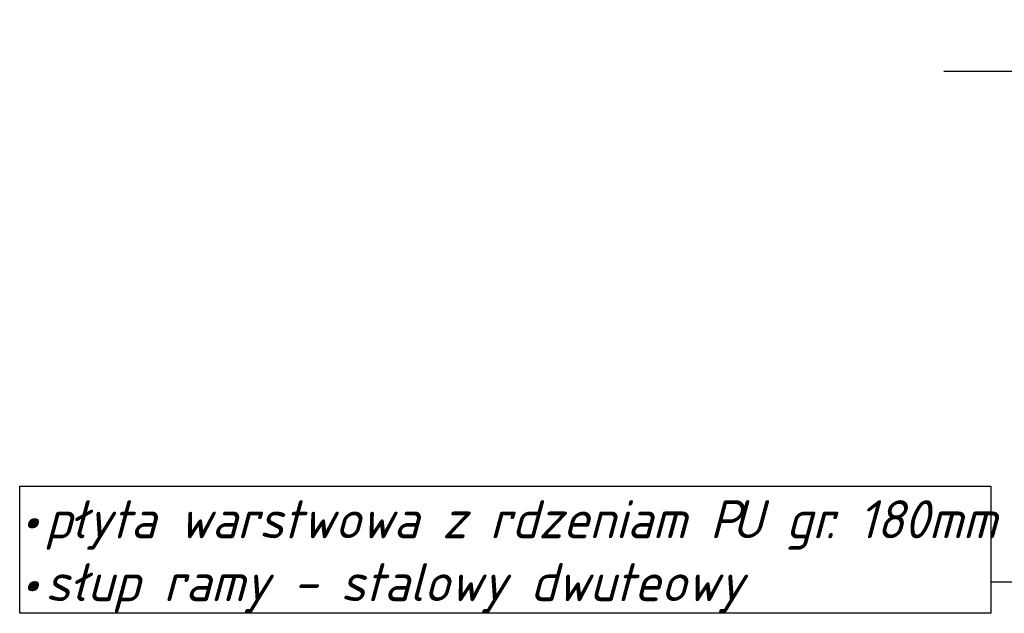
# Model space of a CAD drawing. Header units: millimetres. Extents: x -23034 to 4305, y -2041 to 12509.
# Tile 2 of 10: x -23034 to -20188, y 3875 to 5592. Entities that reach past the tile are written whole.
import ezdxf

# ---------------------------------------------------------------- set-up
doc = ezdxf.new("R2010")
doc.units = ezdxf.units.MM
doc.layers.add('G-ANNO-DIMS', color=111, linetype='Continuous', lineweight=20)
doc.layers.add('G-ANNO-TEXT', color=231, linetype='Continuous', lineweight=20)
doc.styles.add('GOST Common_I', font='GOST_Common Italic.ttf', dxfattribs={"height": 110})

# ---------------------------------------------------------------- blocks, each defined once
blk = doc.blocks.new('Rzędne punktów - Etyk_Wymiar punktowy_Rzedna - Wnętrze-1052920-C')
at = {"layer": 'G-ANNO-DIMS', "lineweight": 25}
for p, q in [((-19627.1, 10453.4), (-19627.1, 10753.4)), ((-19477.1, 10603.4), (-20227.1, 10603.4)), ((-19627.1, 10453.4), (-19477.1, 10603.4))]:
    blk.add_line(p, q, dxfattribs=at)

msp = doc.modelspace()

# ---------------------------------------------------------------- linework, layer by layer
at = {"layer": 'G-ANNO-TEXT', "color": 10, "lineweight": 25}
msp.add_line((-16644.3, 3964.8), (-20226.3, 3964.8), dxfattribs=at)
at = {"layer": 'G-ANNO-TEXT', "color": 10, "lineweight": 25, "flags": 128}
msp.add_lwpolyline([(-23034, 4242.1), (-20226.3, 4242.1), (-20226.3, 3874.9), (-23034, 3874.9)], close=True, dxfattribs=at)

# ---------------------------------------------------------------- block references
at = {"layer": 'G-ANNO-DIMS', "lineweight": 25}
msp.add_blockref('Rzędne punktów - Etyk_Wymiar punktowy_Rzedna - Wnętrze-1052920-C', (-135, -5161.5), dxfattribs=at)

# ---------------------------------------------------------------- texts
at = {"layer": 'G-ANNO-TEXT', "color": 7, "lineweight": 25, "char_height": 110, "attachment_point": 1, "style": 'GOST Common_I'}
for s, insert, width in [('łyta warstwowa z rdzeniam P', (-22883.5, 4201.7), 2312.868), ('\\fGOST Common|b0|i1|c238|p34|;U', (-20975.2, 4201.7), 108.228), ('\\fGOST Common|b0|i1|c238|p34|;•', (-23032.4, 4201.7), 88.173), ('\\fGOST Common|b0|i1|c238|p34|;p', (-22959.6, 4201.7), 92.194), (' gr', (-20885.9, 4201.7), 216.456), ('. 180mm', (-20707.3, 4201.7), 577.215), ('łup ramy - stalowy dwuteowy', (-22883.5, 4019.8), 2320.885), ('\\fGOST Common|b0|i1|c238|p34|;s', (-22959.6, 4019.8), 92.194), ('\\fGOST Common|b0|i1|c238|p34|;•', (-23032.4, 4019.8), 88.173)]:
    msp.add_mtext(s, dxfattribs=dict(at, insert=insert, width=width))

doc.saveas('drawing.dxf')
